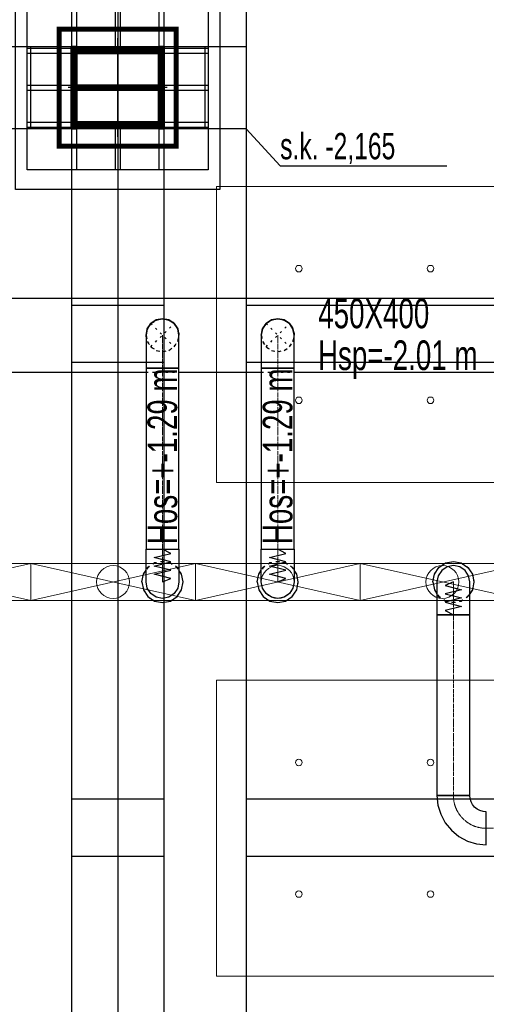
# Model space of a CAD drawing. Header units: centimetres. Extents: x -228435 to 46820, y -89367 to 152985.
# Tile 127 of 252: x -35135 to -32301, y 59430 to 65413. Entities that reach past the tile are written whole.
import ezdxf

# ---------------------------------------------------------------- set-up
doc = ezdxf.new("R2010")
doc.units = ezdxf.units.CM
doc.header["$LTSCALE"] = 50
for name, pattern in [('CADVENT_CENTERLINE', [9.9, 7.4, -1, 0.5, -1]), ('CADVENT_HIDDEN', [0.8, 0.25, -0.55]), ('Kondygnacja  -0_5$0$HIDDEN', [9.525, 6.35, -3.175]), ('Kondygnacja  -0_5$0$HIDDEN2', [4.7625, 3.175, -1.5875]), ('Osie rzutów$0$DASHDOT2', [12.7, 6.35, -3.175, 0, -3.175])]:
    doc.linetypes.add(name, pattern=pattern)
for name, color, linetype in [('01-103-Went PP_poziom-0_5$0$L_Nawiew', 3, 'Continuous'), ('bgde-nawiewDETAILS', 1, 'Continuous'), ('bgde-nawiewEXP', 1, 'Continuous'), ('bgde-nawiewHIDDEN', 1, 'Continuous'), ('bgde-tekst', 7, 'Continuous'), ('Kondygnacja  -0_5$0$ARCH_KONSTR_POWYŻEJ RZUTU', 8, 'Kondygnacja  -0_5$0$HIDDEN'), ('Kondygnacja  -0_5$0$ARCH_KONSTR_POWYŻEJ RZUTU_IST', 8, 'Kondygnacja  -0_5$0$HIDDEN2'), ('Kondygnacja  -0_5$0$ARCH_KONSTRUKCJA_NIEWIDOCZNA', 8, 'Continuous'), ('Kondygnacja  -0_5$0$ARCH_OKŁADZINA', 8, 'Continuous'), ('Kondygnacja  -0_5$0$ARCH_SŁUPY', 8, 'Continuous'), ('Osie rzutów$0$ARCH_INFO_OSIE_IST', 8, 'Osie rzutów$0$DASHDOT2'), ('Osie rzutów$0$ARCH_INFO_OSIE_OPISY_IST', 8, 'Continuous')]:
    doc.layers.add(name, color=color, linetype=linetype)
for name, color, linetype, lineweight in [('bgde-nawiewCEN', 7, 'Continuous', 13), ('bgde_nawiewnik', 11, 'Continuous', 5), ('SU Lampy kwadratowe  -05$0$ARCH_SUFITY_PODWIESZANE', 8, 'Continuous', 9)]:
    doc.layers.add(name, color=color, linetype=linetype, lineweight=lineweight)
doc.styles.add('Kondygnacja  -0_5$0$BIKTS', font='bikromsw.shx', dxfattribs={"width": 0.8})
pattern_1 = [(45, (-1133.3117, -3177.9858), (-0.6735192, 0.6735192), [])]

# ---------------------------------------------------------------- blocks, each defined once
blk = doc.blocks.new('Osie rzutów')
at = {"layer": 'Osie rzutów$0$ARCH_INFO_OSIE_IST', "ltscale": 10}
for p, q in [((8660, 12510), (8660, 4623.26)), ((8660, 10970), (8660, 11030)), ((4436.04, 11000), (13655, 11000)), ((8690, 11000), (8630, 11000))]:
    blk.add_line(p, q, dxfattribs=at)
blk = doc.blocks.new('SU Lampy kwadratowe  -05$0$moduł sufitu')
at = {"layer": 'SU Lampy kwadratowe  -05$0$ARCH_SUFITY_PODWIESZANE'}
for points in [[(60, -60), (240, -60), (240, -240), (60, -240)], [(360, -60), (540, -60), (540, -240), (360, -240)], [(60, -360), (240, -360), (240, -540), (60, -540)], [(360, -360), (540, -360), (540, -540), (360, -540)]]:
    blk.add_lwpolyline(points, close=True, dxfattribs=at)
for centre in [(110, -110), (190, -110), (410, -110), (490, -110), (110, -190), (190, -190), (410, -190), (490, -190), (110, -410), (190, -410), (410, -410), (490, -410), (110, -490), (190, -490), (410, -490), (490, -490)]:
    blk.add_circle(centre, 2, dxfattribs=at)
blk = doc.blocks.new('SU Lampy kwadratowe  -05')
at = {"layer": 'SU Lampy kwadratowe  -05$0$ARCH_SUFITY_PODWIESZANE'}
blk.add_blockref('SU Lampy kwadratowe  -05$0$moduł sufitu', (8660, 11000), dxfattribs=at)
blk = doc.blocks.new('Kondygnacja  -0_5$0$słup_kwadrat')
at = {"layer": 'Kondygnacja  -0_5$0$ARCH_SŁUPY', "lineweight": 40}
h = blk.add_hatch(dxfattribs=at)
h.set_pattern_fill('ANSI31', color=256, scale=0.3, style=0)
h.set_pattern_definition(pattern_1)
h.paths.add_polyline_path([(36, 34), (39, 34), (39, 84), (36, 84)])
h = blk.add_hatch(dxfattribs=at)
h.set_pattern_fill('ANSI31', color=256, scale=0.3, style=0)
h.set_pattern_definition(pattern_1)
h.paths.add_polyline_path([(89, 34), (92, 34), (92, 84), (89, 84)])
h = blk.add_hatch(dxfattribs=at)
h.set_pattern_fill('ANSI31', color=256, scale=0.3, style=0)
h.set_pattern_definition(pattern_1)
h.paths.add_polyline_path([(89, 80), (89, 83), (39, 83), (39, 80)])
h = blk.add_hatch(dxfattribs=at)
h.set_pattern_fill('ANSI31', color=256, scale=0.3, style=0)
h.set_pattern_definition(pattern_1)
h.paths.add_polyline_path([(89, 57.5), (89, 60.5), (39, 60.5), (39, 57.5)])
h = blk.add_hatch(dxfattribs=at)
h.set_pattern_fill('ANSI31', color=256, scale=0.3, style=0)
h.set_pattern_definition(pattern_1)
h.paths.add_polyline_path([(89, 35), (89, 38), (39, 38), (39, 35)])
at = {"layer": 'Kondygnacja  -0_5$0$ARCH_KONSTRUKCJA_NIEWIDOCZNA'}
blk.add_lwpolyline([(119, 109), (119, 9), (9, 9), (9, 109)], close=True, dxfattribs=at)
for points in [[(36, 109), (36, 84)], [(39, 109), (39, 84)], [(62.5, 109), (62.5, 83)], [(65.5, 109), (65.5, 83)], [(89, 109), (89, 84)], [(92, 109), (92, 84)], [(9, 83), (36, 83)], [(9, 80), (36, 80)], [(92, 83), (119, 83)], [(92, 80), (119, 80)], [(9, 60.5), (36, 60.5)], [(92, 60.5), (119, 60.5)], [(9, 57.5), (36, 57.5)], [(92, 57.5), (119, 57.5)], [(9, 38), (36, 38)], [(92, 38), (119, 38)], [(9, 35), (36, 35)], [(36, 34), (36, 9)], [(39, 34), (39, 9)], [(62.5, 35), (62.5, 9)], [(65.49, 35), (65.49, 9)], [(89, 34), (89, 9)], [(92, 35), (119, 35)], [(92, 34), (92, 9)]]:
    blk.add_lwpolyline(points, dxfattribs=at)
at = {"layer": 'Kondygnacja  -0_5$0$ARCH_OKŁADZINA'}
blk.add_lwpolyline([(2, 121), (126, 121), (126, -3), (2, -3)], close=True, dxfattribs=at)
at = {"layer": 'Kondygnacja  -0_5$0$ARCH_SŁUPY', "lineweight": 40}
for p, q in [((39, 60.5), (89, 60.5)), ((89, 57.5), (39, 57.5))]:
    blk.add_line(p, q, dxfattribs=at)
at = {"layer": 'Kondygnacja  -0_5$0$ARCH_SŁUPY', "lineweight": 50, "const_width": 3}
blk.add_lwpolyline([(28.5, 94.5), (99.5, 94.5), (99.5, 23.5), (28.5, 23.5)], close=True, dxfattribs=at)
at = {"layer": 'Kondygnacja  -0_5$0$ARCH_SŁUPY', "lineweight": 40}
for points in [[(36, 84), (39, 84), (39, 34), (36, 34)], [(89, 84), (92, 84), (92, 34), (89, 34)]]:
    blk.add_lwpolyline(points, close=True, dxfattribs=at)
for points in [[(89, 83), (39, 83)], [(39, 80), (89, 80)], [(89, 38), (39, 38)], [(39, 35), (89, 35)]]:
    blk.add_lwpolyline(points, dxfattribs=at)
blk = doc.blocks.new('Kondygnacja  -0_5$0$konstrukcja istniejąca -0.5')
at = {"layer": 'Kondygnacja  -0_5$0$ARCH_KONSTR_POWYŻEJ RZUTU_IST', "ltscale": 10}
for p, q in [((8632, 12175), (8632, 11025)), ((8632, 10975), (8632, 9825))]:
    blk.add_line(p, q, dxfattribs=at)
for points in [[(8688, 12175), (8688, 11025)], [(8738, 12175), (8738, 11025)], [(8738, 10975), (8582, 10975), (8582, 11025), (8738, 11025), (8738, 10975)], [(8688, 10975), (8688, 9825)], [(8738, 10975), (8738, 9825)], [(8632, 10567.89), (8688, 10567.89)], [(8738, 10567.89), (9782, 10567.89)], [(8688, 10532.89), (8632, 10532.89)], [(9782, 10532.89), (8738, 10532.89)]]:
    blk.add_lwpolyline(points, dxfattribs=at)
at = {"layer": 'Kondygnacja  -0_5$0$ARCH_KONSTR_POWYŻEJ RZUTU_IST', "ltscale": 10, "elevation": 0}
for points in [[(8607, 11025), (8607, 10975)], [(8713, 11025), (8713, 10975)], [(8632, 10867.89), (8688, 10867.89)], [(8738, 10867.89), (9782, 10867.89)], [(8688, 10832.89), (8632, 10832.89)], [(9782, 10832.89), (8738, 10832.89)]]:
    blk.add_lwpolyline(points, dxfattribs=at)
at = {"layer": 'Kondygnacja  -0_5$0$ARCH_KONSTR_POWYŻEJ RZUTU_IST'}
blk.add_lwpolyline([(8738.01, 10975), (8758.69, 10952.53), (8859.85, 10952.53)], dxfattribs=at)
at = {"layer": 'Kondygnacja  -0_5$0$ARCH_KONSTR_POWYŻEJ RZUTU_IST', "style": 'Kondygnacja  -0_5$0$BIKTS', "width": 0.7}
blk.add_text('s.k. -2,165', height=16, dxfattribs=at).set_placement((8758.69, 10956.46))
blk = doc.blocks.new('A$C066D7839')
at = {"layer": 'bgde_nawiewnik'}
for p, q in [((-50, -11.15), (-50, 11.15)), ((-50, 11.15), (50, 11.15)), ((-50, -11.15), (50, 11.15)), ((50, -11.15), (-50, 11.15)), ((50, 11.15), (50, -11.15)), ((50, -11.15), (-50, -11.15))]:
    blk.add_line(p, q, dxfattribs=at)
blk.add_circle((0, 0), 10, dxfattribs=at)

msp = doc.modelspace()

# ---------------------------------------------------------------- linework, layer by layer
at = {"layer": 'bgde-nawiewCEN', "linetype": 'CADVENT_CENTERLINE', "ltscale": 0.06}
for p, q in [((-34267.838, 63296.017), (-34267.838, 63496.017)), ((-33567.838, 63296.017), (-33567.838, 63496.017)), ((-34267.838, 63296.017), (-34267.838, 62196.041)), ((-33567.838, 63296.017), (-33567.838, 62196.041)), ((-34267.838, 62196.041), (-34267.838, 62177.345)), ((-34267.838, 62177.345), (-34267.838, 62126.234)), ((-33567.838, 62196.041), (-33567.838, 62177.345)), ((-33567.838, 62177.345), (-33567.838, 62126.234)), ((-34267.838, 62126.234), (-34267.838, 62098.441)), ((-33567.838, 62126.234), (-33567.838, 62098.441)), ((-34267.838, 62098.441), (-34267.838, 62074.915)), ((-34267.838, 62074.915), (-34267.838, 62055.3)), ((-34267.838, 62055.3), (-34267.838, 62039.241)), ((-33567.838, 62098.441), (-33567.838, 62074.915)), ((-33567.838, 62074.915), (-33567.838, 62055.3)), ((-33567.838, 62055.3), (-33567.838, 62039.241)), ((-34267.838, 62039.241), (-34267.838, 62026.382)), ((-34267.838, 62026.382), (-34267.838, 62016.367)), ((-34267.838, 62016.367), (-34267.838, 62008.841)), ((-34267.838, 62008.841), (-34267.838, 62003.448)), ((-34267.838, 62003.448), (-34267.838, 61999.834)), ((-34267.838, 61999.834), (-34267.838, 61997.641)), ((-34267.838, 61997.641), (-34267.838, 61996.515)), ((-34267.838, 61996.515), (-34267.838, 61996.041)), ((-33567.838, 62039.241), (-33567.838, 62026.382)), ((-33567.838, 62026.382), (-33567.838, 62016.367)), ((-33567.838, 62016.367), (-33567.838, 62008.841)), ((-33567.838, 62008.841), (-33567.838, 62003.448)), ((-33567.838, 62003.448), (-33567.838, 61999.834)), ((-33567.838, 61999.834), (-33567.838, 61997.641)), ((-33567.838, 61997.641), (-33567.838, 61996.515)), ((-33567.838, 61996.515), (-33567.838, 61996.041)), ((-32501.144, 61995.567), (-32501.144, 61996.041)), ((-32501.144, 61994.441), (-32501.144, 61995.567)), ((-32501.144, 61992.248), (-32501.144, 61994.441)), ((-32501.144, 61988.634), (-32501.144, 61992.248)), ((-32501.144, 61983.241), (-32501.144, 61988.634)), ((-32501.144, 61975.715), (-32501.144, 61983.241)), ((-32501.144, 61965.7), (-32501.144, 61975.715)), ((-32501.144, 61952.841), (-32501.144, 61965.7)), ((-32501.144, 61936.782), (-32501.144, 61952.841)), ((-32501.144, 61917.167), (-32501.144, 61936.782)), ((-32501.144, 61893.641), (-32501.144, 61917.167)), ((-32501.144, 61865.848), (-32501.144, 61893.641)), ((-32501.144, 61814.737), (-32501.144, 61865.848)), ((-32501.144, 61796.041), (-32501.144, 61814.737)), ((-32501.144, 60699.264), (-32501.144, 61796.041)), ((-30062.915, 60499.264), (-32301.144, 60499.264))]:
    msp.add_line(p, q, dxfattribs=at)
at = {"layer": 'bgde-nawiewCEN', "linetype": 'CADVENT_CENTERLINE', "ltscale": 0.06, "extrusion": (0, 0, -1)}
msp.add_arc((32301.144, 60699.264), 200, 270, 0, dxfattribs=at)
at = {"layer": 'bgde-nawiewDETAILS', "linetype": 'CADVENT_HIDDEN'}
for p, q in [((-34338.549, 63425.306), (-34197.127, 63566.728)), ((-34338.549, 63566.728), (-34197.127, 63425.306)), ((-33638.549, 63425.306), (-33497.127, 63566.728)), ((-33638.549, 63566.728), (-33497.127, 63425.306))]:
    msp.add_line(p, q, dxfattribs=at)
at = {"layer": 'bgde-nawiewEXP', "linetype": 'Continuous'}
for points in [[(-38633.507, 63721.017), (-22392.063, 63721.017), (-22392.063, 63271.017), (-22392.063, 63271.017), (-22267.96, 63271.017), (-22267.96, 63721.017), (-22392.063, 63721.017)], [(-34365.883, 63500.737), (-34363.81, 63524.113), (-34345.753, 63558.701), (-34339.814, 63563.672)], [(-34361.737, 63526.69), (-34360.226, 63534.285), (-34338.549, 63566.728), (-34319.036, 63579.765)], [(-34333.829, 63568.683), (-34315.834, 63583.746), (-34278.608, 63595.435), (-34270.894, 63594.751)], [(-34312.546, 63584.102), (-34306.106, 63588.405), (-34267.838, 63596.017), (-34244.821, 63591.439)], [(-34263.118, 63594.062), (-34239.742, 63591.989), (-34205.154, 63573.931), (-34200.183, 63567.993)], [(-34237.165, 63589.916), (-34229.57, 63588.405), (-34197.127, 63566.728), (-34184.09, 63547.215)], [(-34195.172, 63562.007), (-34180.109, 63544.012), (-34168.42, 63506.786), (-34169.104, 63499.072)], [(-34179.753, 63540.724), (-34175.45, 63534.285), (-34167.838, 63496.017)], [(-33665.966, 63500.536), (-33663.422, 63525.405), (-33644.9, 63559.747), (-33639.679, 63563.998)], [(-33661.54, 63527.682), (-33660.226, 63534.285), (-33638.549, 63566.728), (-33617.763, 63580.616)], [(-33634.029, 63568.6), (-33614.646, 63584.386), (-33577.265, 63595.572), (-33570.567, 63594.886)], [(-33611.705, 63584.664), (-33606.106, 63588.405), (-33567.838, 63596.017), (-33543.32, 63591.14)], [(-33563.319, 63594.145), (-33538.45, 63591.601), (-33504.108, 63573.079), (-33499.857, 63567.858)], [(-33536.173, 63589.718), (-33529.57, 63588.405), (-33497.127, 63566.728), (-33483.239, 63545.942)], [(-33495.255, 63562.208), (-33479.469, 63542.824), (-33468.283, 63505.444), (-33468.969, 63498.746)], [(-33479.191, 63539.883), (-33475.45, 63534.285), (-33467.838, 63496.017)], [(-34367.838, 63496.017), (-34363.26, 63519.034)], [(-33667.838, 63496.017), (-33662.961, 63520.535)], [(-36467.838, 63271.017), (-34367.838, 63271.017)], [(-34167.838, 63271.017), (-33667.838, 63271.017)], [(-33467.838, 63271.017), (-31667.838, 63271.017)], [(-32626.144, 61996.041), (-32616.629, 62043.877), (-32589.533, 62084.429), (-32548.98, 62111.526), (-32501.144, 62121.041), (-32453.309, 62111.526), (-32412.756, 62084.429), (-32385.66, 62043.877), (-32376.144, 61996.041), (-32385.66, 61948.206), (-32401.144, 61925.031)], [(-34392.838, 61996.041), (-34383.323, 61948.206), (-34356.226, 61907.653), (-34315.674, 61880.556), (-34267.838, 61871.041), (-34220.003, 61880.556), (-34179.45, 61907.653), (-34152.353, 61948.206), (-34142.838, 61996.041), (-34152.353, 62043.877), (-34167.838, 62067.051)], [(-34392.838, 61996.041), (-34383.323, 62043.877), (-34367.838, 62067.051)], [(-33692.838, 61996.041), (-33683.323, 61948.206), (-33656.226, 61907.653), (-33615.674, 61880.556), (-33567.838, 61871.041), (-33520.003, 61880.556), (-33479.45, 61907.653), (-33452.353, 61948.206), (-33442.838, 61996.041), (-33452.353, 62043.877), (-33467.838, 62067.051)], [(-33692.838, 61996.041), (-33683.323, 62043.877), (-33667.838, 62067.051)], [(-32626.144, 61996.041), (-32616.629, 61948.206), (-32601.144, 61925.031)]]:
    msp.add_lwpolyline(points, dxfattribs=at)
for points in [[(-34367.838, 63437.438), (-34367.838, 62196.041), (-34167.838, 62196.041), (-34167.838, 63296.017), (-34367.838, 63296.017), (-34367.838, 63296.017), (-34167.838, 63296.017), (-34167.838, 63496.017), (-34175.45, 63534.285), (-34197.127, 63566.728), (-34229.57, 63588.405), (-34267.838, 63596.017), (-34306.106, 63588.405), (-34338.549, 63566.728), (-34360.226, 63534.285), (-34367.838, 63496.017), (-34367.838, 63462.311)], [(-33667.838, 63437.438), (-33667.838, 63296.017), (-33467.838, 63296.017), (-33467.838, 63496.017), (-33475.45, 63534.285), (-33497.127, 63566.728), (-33529.57, 63588.405), (-33567.838, 63596.017), (-33606.106, 63588.405), (-33638.549, 63566.728), (-33660.226, 63534.285), (-33667.838, 63496.017), (-33667.838, 63462.311)], [(-33667.838, 63296.017), (-33667.838, 62196.041), (-33467.838, 62196.041), (-33467.838, 63296.017), (-33660.226, 63296.017)], [(-34367.838, 62177.345), (-34367.838, 62196.041), (-34167.838, 62196.041), (-34167.838, 61996.041), (-34175.45, 61957.773), (-34197.127, 61925.33), (-34229.57, 61903.653), (-34267.838, 61896.041), (-34306.106, 61903.653), (-34338.549, 61925.33), (-34360.226, 61957.773), (-34367.838, 61996.041), (-34367.838, 62126.234)], [(-33667.838, 62039.241), (-33667.838, 62196.041), (-33467.838, 62196.041), (-33467.838, 61996.041), (-33475.45, 61957.773), (-33497.127, 61925.33), (-33529.57, 61903.653), (-33567.838, 61896.041), (-33606.106, 61903.653), (-33638.549, 61925.33), (-33660.226, 61957.773), (-33667.838, 61996.041), (-33667.838, 62026.382)], [(-32601.144, 61992.248), (-32601.144, 61796.041), (-32401.144, 61796.041), (-32401.144, 61996.041), (-32408.757, 62034.309), (-32430.434, 62066.752), (-32462.876, 62088.429), (-32501.144, 62096.041), (-32539.413, 62088.429), (-32571.855, 62066.752), (-32593.532, 62034.309), (-32601.144, 61996.041), (-32601.144, 61994.441)], [(-32601.144, 60699.264), (-32401.144, 60699.264), (-32401.144, 61796.041), (-32601.144, 61796.041)], [(-32601.144, 60699.264), (-32595.38, 60640.737), (-32578.308, 60584.459), (-32550.585, 60532.593), (-32513.276, 60487.132), (-32467.816, 60449.823), (-32415.949, 60422.1), (-32359.672, 60405.029), (-32301.144, 60399.264), (-32301.144, 60599.264), (-32320.653, 60601.186), (-32339.413, 60606.876), (-32356.701, 60616.117), (-32371.855, 60628.554), (-32384.291, 60643.707), (-32393.532, 60660.996), (-32399.223, 60679.755), (-32401.144, 60699.264), (-32593.532, 60699.264)]]:
    msp.add_lwpolyline(points, close=True, dxfattribs=at)
at = {"layer": 'bgde-nawiewEXP'}
for points in [[(-34267.838, 61996.041), (-34217.838, 62017.339), (-34317.838, 62042.701), (-34217.838, 62067.921), (-34317.838, 62093.206), (-34217.838, 62118.741), (-34317.838, 62144.1), (-34217.838, 62169.559), (-34267.838, 62196.041)], [(-33567.838, 61996.041), (-33517.838, 62017.339), (-33617.838, 62042.701), (-33517.838, 62067.921), (-33617.838, 62093.206), (-33517.838, 62118.741), (-33617.838, 62144.1), (-33517.838, 62169.559), (-33567.838, 62196.041)], [(-32501.144, 61996.041), (-32551.144, 61974.743), (-32451.144, 61949.382), (-32551.144, 61924.161), (-32451.144, 61898.876), (-32551.144, 61873.341), (-32451.144, 61847.982), (-32551.144, 61822.523), (-32501.144, 61796.041)]]:
    msp.add_lwpolyline(points, dxfattribs=at)
at = {"layer": 'bgde-nawiewHIDDEN', "linetype": 'CADVENT_HIDDEN'}
for points in [[(-34339.814, 63563.672), (-34333.829, 63568.683)], [(-34319.036, 63579.765), (-34312.546, 63584.102)], [(-34270.894, 63594.751), (-34263.118, 63594.062)], [(-34244.821, 63591.439), (-34237.165, 63589.916)], [(-34200.183, 63567.993), (-34195.172, 63562.007)], [(-34184.09, 63547.215), (-34179.753, 63540.724)], [(-33639.679, 63563.998), (-33634.029, 63568.6)], [(-33617.763, 63580.616), (-33611.705, 63584.664)], [(-33570.567, 63594.886), (-33563.319, 63594.145)], [(-33543.32, 63591.14), (-33536.173, 63589.718)], [(-33499.857, 63567.858), (-33495.255, 63562.208)], [(-33483.239, 63545.942), (-33479.191, 63539.883)], [(-34367.838, 63496.017), (-34360.226, 63457.749), (-34338.549, 63425.306), (-34306.106, 63403.629), (-34267.838, 63396.017), (-34229.57, 63403.629), (-34197.127, 63425.306), (-34175.45, 63457.749), (-34167.838, 63496.017)], [(-34367.257, 63485.247), (-34365.883, 63500.737)], [(-34367.257, 63485.247), (-34355.567, 63448.021), (-34330.522, 63418.102), (-34295.934, 63400.045), (-34257.069, 63396.598), (-34219.843, 63408.288), (-34189.924, 63433.333), (-34171.866, 63467.921), (-34169.104, 63499.072)], [(-34363.26, 63519.034), (-34361.737, 63526.69)], [(-33667.838, 63496.017), (-33660.226, 63457.749), (-33638.549, 63425.306), (-33606.106, 63403.629), (-33567.838, 63396.017), (-33529.57, 63403.629), (-33497.127, 63425.306), (-33475.45, 63457.749), (-33467.838, 63496.017)], [(-33667.393, 63486.59), (-33665.966, 63500.536)], [(-33667.393, 63486.59), (-33656.207, 63449.209), (-33631.568, 63418.955), (-33597.226, 63400.433), (-33558.411, 63396.462), (-33521.031, 63407.648), (-33490.776, 63432.287), (-33472.254, 63466.629), (-33468.969, 63498.746)], [(-33662.961, 63520.535), (-33661.54, 63527.682)], [(-34367.838, 63271.017), (-34167.838, 63271.017)], [(-33667.838, 63271.017), (-33467.838, 63271.017)], [(-34392.838, 61996.041), (-34383.323, 61948.206), (-34356.226, 61907.653), (-34315.674, 61880.556), (-34267.838, 61871.041), (-34220.003, 61880.556), (-34179.45, 61907.653), (-34152.353, 61948.206), (-34142.838, 61996.041), (-34152.353, 62043.877), (-34179.45, 62084.429), (-34220.003, 62111.526), (-34267.838, 62121.041), (-34315.674, 62111.526), (-34356.226, 62084.429), (-34367.838, 62067.051)], [(-34392.838, 61996.041), (-34383.323, 62043.877), (-34356.226, 62084.429), (-34315.674, 62111.526), (-34267.838, 62121.041), (-34220.003, 62111.526), (-34179.45, 62084.429), (-34167.838, 62067.051)], [(-33692.838, 61996.041), (-33683.323, 61948.206), (-33656.226, 61907.653), (-33615.674, 61880.556), (-33567.838, 61871.041), (-33520.003, 61880.556), (-33479.45, 61907.653), (-33452.353, 61948.206), (-33442.838, 61996.041), (-33452.353, 62043.877), (-33479.45, 62084.429), (-33520.003, 62111.526), (-33567.838, 62121.041), (-33615.674, 62111.526), (-33656.226, 62084.429), (-33667.838, 62067.051)], [(-33692.838, 61996.041), (-33683.323, 62043.877), (-33656.226, 62084.429), (-33615.674, 62111.526), (-33567.838, 62121.041), (-33520.003, 62111.526), (-33479.45, 62084.429), (-33467.838, 62067.051)], [(-32626.144, 61996.041), (-32616.629, 62043.877), (-32589.533, 62084.429), (-32548.98, 62111.526), (-32501.144, 62121.041), (-32453.309, 62111.526), (-32412.756, 62084.429), (-32385.66, 62043.877), (-32376.144, 61996.041), (-32385.66, 61948.206), (-32412.756, 61907.653), (-32453.309, 61880.556), (-32501.144, 61871.041), (-32548.98, 61880.556), (-32589.533, 61907.653), (-32548.98, 61880.556), (-32501.144, 61871.041), (-32453.309, 61880.556), (-32412.756, 61907.653), (-32401.144, 61925.031)], [(-32626.144, 61996.041), (-32616.629, 61948.206), (-32589.533, 61907.653), (-32601.144, 61925.031)]]:
    msp.add_lwpolyline(points, dxfattribs=at)

# ---------------------------------------------------------------- block references
at = {"layer": '01-103-Went PP_poziom-0_5$0$L_Nawiew', "xscale": 10, "yscale": 10, "zscale": 10}
for p in [(-35567.836, 61996.041, 742.119), (-34567.836, 61996.041, 742.119), (-33567.836, 61996.041, 742.119), (-32567.836, 61996.041, 742.119)]:
    msp.add_blockref('A$C066D7839', p, dxfattribs=at)
at = {"layer": 'Kondygnacja  -0_5$0$ARCH_KONSTR_POWYŻEJ RZUTU', "xscale": 10, "yscale": 10, "zscale": 10}
msp.add_blockref('Kondygnacja  -0_5$0$konstrukcja istniejąca -0.5', (-121140, -45000), dxfattribs=at)
at = {"layer": 'Kondygnacja  -0_5$0$ARCH_SŁUPY', "xscale": 10, "yscale": 10, "zscale": 10}
msp.add_blockref('Kondygnacja  -0_5$0$słup_kwadrat', (-35180, 64410), dxfattribs=at)
at = {"layer": 'Osie rzutów$0$ARCH_INFO_OSIE_OPISY_IST', "xscale": 10, "yscale": 10, "zscale": 10}
msp.add_blockref('Osie rzutów', (-121140, -45000), dxfattribs=at)
at = {"layer": 'SU Lampy kwadratowe  -05$0$ARCH_SUFITY_PODWIESZANE', "xscale": 10, "yscale": 10, "zscale": 10}
msp.add_blockref('SU Lampy kwadratowe  -05', (-121140, -45000), dxfattribs=at)

# ---------------------------------------------------------------- texts
at = {"layer": 'bgde-tekst', "width": 0.7}
for s, p in [('450X400', (-33322.02, 63537.88)), ('450X400', (-33322.02, 63537.88, 1920)), ('Hsp=-2.01 m ', (-33323.368, 63283.915)), ('Hsp=-2.01 m ', (-33323.368, 63283.915, 1920))]:
    msp.add_text(s, height=180, dxfattribs=at).set_placement(p)
for p in [(-34178.896, 62226.222, 630), (-33478.896, 62226.222, 630)]:
    msp.add_text('Hos=+-1.29 m ', height=180, rotation=90, dxfattribs=at).set_placement(p)

doc.saveas('drawing.dxf')
